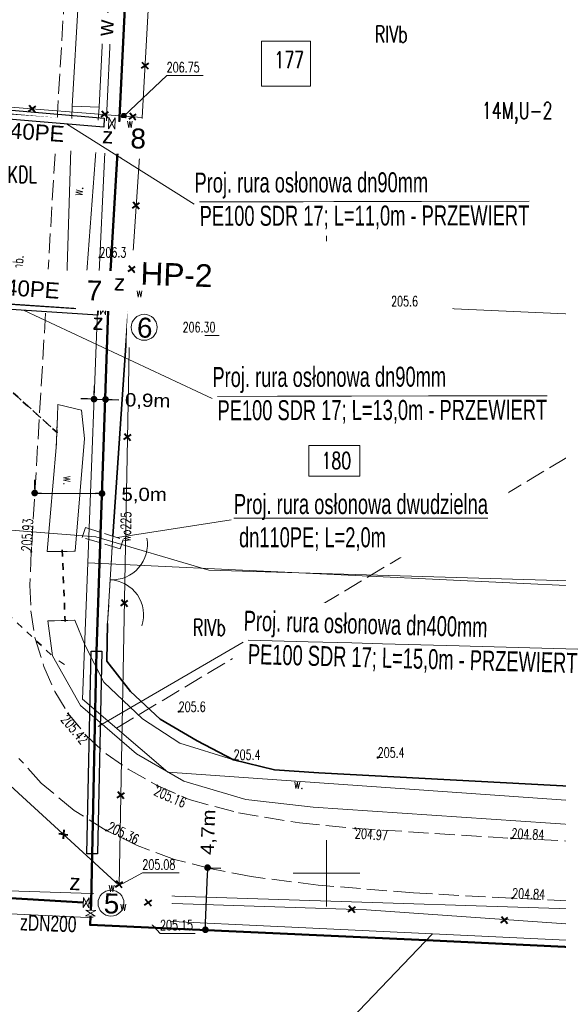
# Model space of a CAD drawing. Header units: metres. Extents: x 7496982 to 7497528, y 5603168 to 5605598.
# Tile 14 of 74: x 7497127 to 7497167, y 5603490 to 5603564. Entities that reach past the tile are written whole.
import ezdxf
from ezdxf.enums import TextEntityAlignment as Align

# ---------------------------------------------------------------- set-up
doc = ezdxf.new("R2010")
doc.units = ezdxf.units.M
doc.header["$MEASUREMENT"] = 0
for name, pattern in [('1', [0]), ('1_SUTP_A', [0]), ('1_SUWP', [0]), ('2_OTDN_A', [2, 1, -1]), ('2_OTKJ', [2, 1.5, -0.5]), ('2_OTKR', [0]), ('2_OTKR_A', [2, 1, -1]), ('2_OTKZ_A', [1, 0.5, -0.5]), ('2_OTOB', [2, 1, -1]), ('2_OTOF', [0]), ('2_OTOO', [0]), ('3', [1, 0.5, -0.5]), ('ACAD_ISO02W100', [15, 12, -3]), ('GDE', [0]), ('GUK', [2, 1.5, -0.5])]:
    doc.linetypes.add(name, pattern=pattern)
doc.layers.get('0').update_dxf_attribs({"color": 250, "linetype": 'CONTINUOUS', "lineweight": 100})
doc.layers.get('Defpoints').update_dxf_attribs({"linetype": 'CONTINUOUS'})
for name, color, linetype, lineweight in [('! IS_opis woda', 7, 'CONTINUOUS', 9), ('! IS_woda', 5, 'CONTINUOUS', 50), ('! r.o.', 7, 'CONTINUOUS', 30), ('!!_IS_Woda', 5, 'CONTINUOUS', 50), ('!_gaz', 40, 'CONTINUOUS', 40), ('!COPIS', 7, 'CONTINUOUS', 15), ('2_granice działek', 6, 'CONTINUOUS', 20), ('_MAPA_L_0', 7, '1', 18), ('COPIS', 7, 'CONTINUOUS', 13), ('EDZPD_L_0', 3, 'GDE', 18), ('EDZTD_T_0', 3, 'CONTINUOUS', 18), ('EKLPK_L_0', 90, 'GUK', 18), ('EKLTK_T_0', 90, 'CONTINUOUS', 25), ('EUZPU_L_3_L_0', 7, '1', 0), ('OTD_L_12', 7, '2_OTDN_A', 18), ('OTK_E_T_0', 7, 'CONTINUOUS', 0), ('OTK_E_T_4', 7, 'CONTINUOUS', 0), ('OTK_L_0', 7, '2_OTKJ', 18), ('OTK_L_5', 7, '2_OTKR_A', 18), ('OTK_L_8', 7, '2_OTKZ_A', 35), ('OTO_L_0', 7, '2_OTOO', 35), ('OTO_L_1', 7, '2_OTOB', 18), ('OTO_L_2', 7, '2_OTOF', 18), ('OTR_T_0', 7, 'CONTINUOUS', 18), ('OTR_T_1', 7, 'CONTINUOUS', 18), ('PLAN_T_0', 214, 'CONTINUOUS', 30), ('SDRPT_L_0_L_0', 7, '1', 0), ('SUTP_L_0', 30, '1_SUTP_A', 18), ('SUW_E_T_2', 5, 'CONTINUOUS', 0), ('SUW_T_2', 5, 'CONTINUOUS', 18), ('SUW_T_5', 5, 'CONTINUOUS', 18), ('SUWP_E_T_0', 5, 'CONTINUOUS', 0), ('SUWP_L_0', 5, '1_SUWP', 18), ('SUWR_T_0', 5, 'CONTINUOUS', 18), ('SZOPO_L_0_L_0', 171, '1', 0)]:
    doc.layers.add(name, color=color, linetype=linetype, lineweight=lineweight)
doc.layers.add('view', color=7, linetype='CONTINUOUS')
doc.styles.add('ARIAL', font='arial.ttf', dxfattribs={"width": 0.8})
doc.styles.add('R', font='arial.ttf')
doc.styles.add('RD', font='arial.ttf', dxfattribs={"width": 1.1})
doc.styles.get("Standard").update_dxf_attribs({"font": 'Simplex.SHX', "width": 0.75})
doc.dimstyles.get("Standard").update_dxf_attribs({"dimtxt": 1, "dimasz": 1, "dimexe": 1, "dimexo": 1, "dimgap": 1, "dimtad": 1, "dimtxsty": 'Standard', "dimcen": 2.5, "dimadec": 0, "dimazin": 0, "dimtfac": 1, "dimtmove": 0, "dimatfit": 3, "dimfxl": 1, "dimarcsym": 0})

# ---------------------------------------------------------------- blocks, each defined once
blk = doc.blocks.new('1_SUWH')
at = {"linetype": 'Continuous'}
for p, q in [((0, 1), (-0.35355, 0.64645)), ((0, 1), (0.35355, 0.64645)), ((0, 0.5), (0, 1))]:
    blk.add_line(p, q, dxfattribs=at)
blk.add_circle((0, 0), 0.5, dxfattribs=at)
blk = doc.blocks.new('1_SUWW')
at = {"linetype": 'Continuous'}
for radius in [0.2, 0.175, 0.15, 0.125, 0.1, 0.075, 0.05, 0.025, 0.00715]:
    blk.add_circle((0, 0), radius, dxfattribs=at)
blk = doc.blocks.new('1_SUPS')
at = {"linetype": 'Continuous'}
blk.add_circle((0, 0), 0.0625, dxfattribs=at)
blk = doc.blocks.new('2_OTRS')
at = {"linetype": 'Continuous'}
blk.add_circle((0, 0), 0.045, dxfattribs=at)
blk = doc.blocks.new('2_OTRN')
at = {"linetype": 'Continuous'}
blk.add_circle((0, 0), 0.045, dxfattribs=at)
blk = doc.blocks.new('Hydrant_P-Poż_215')
at = {"layer": 'view', "color": 5, "linetype": 'Continuous', "const_width": 0.005}
for points in [[(0.12, 0.03, 1.579272), (-0.05, -0.11)], [(0.05, -0.11, 0.219529), (0.11, -0.03)]]:
    blk.add_lwpolyline(points, format="xyb", dxfattribs=at)
blk.add_lwpolyline([(-0.1, 0, 1), (0.1, 0, 1)], format="xyb", close=True, dxfattribs=at)
for points in [[(0.1, 0.03), (0.13, 0.03)], [(0.1, 0.03), (0.1, -0.03)], [(0.1, 0.01), (0.1, 0.01)], [(0.13, -0.03), (0.13, 0.03)], [(-0.05, -0.09), (-0.05, -0.15)], [(0.05, -0.15), (-0.05, -0.15)], [(0.05, -0.09), (0.05, -0.15)], [(0.1, -0.01), (0.1, -0.01)], [(0.1, -0.03), (0.13, -0.03)]]:
    blk.add_lwpolyline(points, dxfattribs=at)
blk = doc.blocks.new('krzyż')
at = {"layer": '!_gaz', "color": 1, "linetype": 'ByBlock'}
for points in [[(-0.49, 0.45), (0.49, -0.45)], [(-0.43, -0.58), (0.4, 0.54)]]:
    blk.add_lwpolyline(points, dxfattribs=at)
blk = doc.blocks.new('_Dot')
at = {"color": 0, "linetype": 'ByBlock', "lineweight": -2}
blk.add_line((-0.5, 0), (-1, 0), dxfattribs=at)
at = {"color": 0, "linetype": 'ByBlock', "const_width": 0.5}
blk.add_lwpolyline([(-0.25, 0, 1), (0.25, 0, 1)], format="xyb", close=True, dxfattribs=at)
blk = doc.blocks.new('*D601')
at = {"layer": '!COPIS', "color": 0, "lineweight": -2, "transparency": 16777216}
for p, q in [((7497141.323, 5603500.42), (7497142.053, 5603500.394)), ((7497140.909, 5603496.26), (7497141.037, 5603499.93)), ((7497141.16, 5603495.751), (7497141.891, 5603495.726))]:
    blk.add_line(p, q, dxfattribs=at)
at = {"layer": 'Defpoints', "color": 0, "transparency": 16777216}
for p in [(7497141.023, 5603500.43), (7497141.054, 5603500.429), (7497140.861, 5603495.762)]:
    blk.add_point(p, dxfattribs=at)
at = {"layer": '!COPIS', "color": 0, "lineweight": -2, "transparency": 16777216, "xscale": 0.5, "yscale": 0.5, "zscale": 0.5}
for p, rotation in [((7497141.054, 5603500.429), 88.00232951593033), ((7497140.891, 5603495.761), 268.0023295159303)]:
    blk.add_blockref('_Dot', p, dxfattribs=dict(at, rotation=rotation))
at = {"layer": '!COPIS', "color": 0, "transparency": 16777216, "insert": (7497141.172, 5603503.09), "char_height": 1, "attachment_point": 5, "rotation": 88.00233, "style": 'RD'}
blk.add_mtext('4,7m', dxfattribs=at)
blk = doc.blocks.new('*D602')
at = {"layer": '!COPIS', "color": 0, "lineweight": -2, "transparency": 16777216}
for p, q in [((7497128.057, 5603528.861), (7497128.062, 5603529.574)), ((7497133.118, 5603528.824), (7497133.123, 5603529.536)), ((7497128.555, 5603528.57), (7497132.616, 5603528.54))]:
    blk.add_line(p, q, dxfattribs=at)
at = {"layer": 'Defpoints', "color": 0, "transparency": 16777216}
for p in [(7497128.055, 5603528.561), (7497133.116, 5603528.537), (7497133.116, 5603528.524)]:
    blk.add_point(p, dxfattribs=at)
at = {"layer": '!COPIS', "color": 0, "lineweight": -2, "transparency": 16777216, "xscale": 0.5, "yscale": 0.5, "zscale": 0.5}
for p, rotation in [((7497128.055, 5603528.574), 179.5779526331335), ((7497133.116, 5603528.537), 359.5779526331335)]:
    blk.add_blockref('_Dot', p, dxfattribs=dict(at, rotation=rotation))
at = {"layer": '!COPIS', "color": 0, "transparency": 16777216, "insert": (7497136.284, 5603528.382), "char_height": 1, "attachment_point": 5, "rotation": 359.57795, "style": 'RD'}
blk.add_mtext('5,0m', dxfattribs=at)
blk = doc.blocks.new('*D603')
at = {"layer": '!COPIS', "color": 0, "lineweight": -2, "transparency": 16777216}
for p, q in [((7497132.523, 5603535.916), (7497132.542, 5603536.628)), ((7497133.389, 5603535.892), (7497133.409, 5603536.604)), ((7497132.015, 5603535.642), (7497131.515, 5603535.656)), ((7497132.515, 5603535.628), (7497133.381, 5603535.604)), ((7497133.881, 5603535.59), (7497134.381, 5603535.576))]:
    blk.add_line(p, q, dxfattribs=at)
at = {"layer": 'Defpoints', "color": 0, "transparency": 16777216}
for p in [(7497132.514, 5603535.616), (7497133.381, 5603535.604), (7497133.381, 5603535.592)]:
    blk.add_point(p, dxfattribs=at)
at = {"layer": '!COPIS', "color": 0, "lineweight": -2, "transparency": 16777216, "xscale": 0.5, "yscale": 0.5, "zscale": 0.5}
for p, rotation in [((7497132.515, 5603535.628), 358.4099046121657), ((7497133.381, 5603535.604), 178.4099046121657)]:
    blk.add_blockref('_Dot', p, dxfattribs=dict(at, rotation=rotation))
at = {"layer": '!COPIS', "color": 0, "transparency": 16777216, "insert": (7497136.549, 5603535.45), "char_height": 1, "attachment_point": 5, "rotation": 358.4099, "style": 'RD'}
blk.add_mtext('0,9m', dxfattribs=at)

msp = doc.modelspace()

# ---------------------------------------------------------------- linework, layer by layer
at = {"layer": '! IS_woda', "linetype": 'Continuous'}
for p, q in [((7497119.98062, 5603543.19563), (7497133.01917, 5603542.33013)), ((7497133.40373, 5603542.31064), (7497133.59126, 5603542.29841))]:
    msp.add_line(p, q, dxfattribs=at)
for points in [[(7497147.76083, 5603771.94982), (7497145.76374, 5603735.80312), (7497144.58763, 5603714.51579), (7497143.71332, 5603698.69106), (7497140.85149, 5603661.7902), (7497139.68513, 5603646.83581), (7497139.35811, 5603641.75847), (7497138.13267, 5603621.9728), (7497137.25446, 5603604.60623), (7497137.09866, 5603602.43843), (7497136.81567, 5603598.4502), (7497136.68719, 5603596.56425), (7497135.66825, 5603581.99088), (7497134.41033, 5603556.29013), (7497133.59126, 5603542.29841), (7497132.93746, 5603523.28719), (7497132.71234, 5603516.66765), (7497132.61337, 5603512.2579), (7497132.29701, 5603497.77358), (7497132.2697, 5603497.21378)], [(7497133.61732, 5603556.35906), (7497121.55113, 5603557.40865), (7497120.99439, 5603557.98809)], [(7497134.41033, 5603556.29013), (7497134.09408, 5603556.31773)], [(7497122.76209, 5603509.72546), (7497124.19939, 5603507.36802), (7497125.84179, 5603498.16158), (7497131.70806, 5603497.80776)], [(7497132.24921, 5603496.79395), (7497132.21671, 5603496.12775), (7497157.50043, 5603494.97128), (7497189.31155, 5603493.46162), (7497231.38314, 5603491.46502), (7497250.17806, 5603490.46726), (7497281.33791, 5603487.9699), (7497299.19608, 5603486.30762), (7497299.39465, 5603486.28645), (7497299.39465, 5603486.28645), (7497300.10499, 5603495.72111), (7497312.69704, 5603494.93337), (7497327.74528, 5603493.97238), (7497328.56999, 5603498.67649), (7497370.51153, 5603497.31123), (7497370.51497, 5603491.23723), (7497370.51497, 5603480.45582), (7497370.6311, 5603480.01695), (7497392.82397, 5603396.85646)], [(7497132.12769, 5603497.78081), (7497132.29701, 5603497.77358)]]:
    msp.add_lwpolyline(points, dxfattribs=at)
at = {"layer": '! r.o.', "ltscale": 0.08}
for points in [[(7497120.1614, 5603543.5491), (7497132.85595, 5603542.72752), (7497132.80198, 5603541.93692), (7497120.09784, 5603542.75376)], [(7497131.97713, 5603501.46016), (7497132.29789, 5603516.68329), (7497133.09138, 5603516.68954), (7497132.77708, 5603501.46393)]]:
    msp.add_lwpolyline(points, close=True, dxfattribs=at)
at = {"layer": '!!_IS_Woda', "lineweight": 13}
for points in [[(7497133.031, 5603542.67237), (7497133.39059, 5603541.97337), (7497133.4139, 5603542.64778), (7497133.00768, 5603541.99796)], [(7497131.72084, 5603498.17731), (7497132.11491, 5603497.41126), (7497132.14047, 5603498.15036), (7497131.69529, 5603497.43821)]]:
    msp.add_lwpolyline(points, close=True, dxfattribs=at)
at = {"layer": '2_granice działek', "linetype": 'Continuous', "lineweight": 0}
for points in [[(7497145.10164, 5603562.53221), (7497148.80063, 5603562.53221), (7497148.80063, 5603559.14767), (7497145.10164, 5603559.14767)], [(7497148.67357, 5603532.15262), (7497152.50518, 5603532.15262), (7497152.50518, 5603529.84155), (7497148.67357, 5603529.84155)]]:
    msp.add_lwpolyline(points, close=True, dxfattribs=at)
at = {"layer": '_MAPA_L_0', "linetype": '1'}
for p, q in [((7497150, 5603547.5), (7497150, 5603552.5)), ((7497147.5, 5603550), (7497152.5, 5603550)), ((7497150, 5603497.5), (7497150, 5603502.5)), ((7497147.5, 5603500), (7497152.5, 5603500))]:
    msp.add_line(p, q, dxfattribs=at)
at = {"layer": 'COPIS', "color": 1, "linetype": 'ACAD_ISO02W100', "ltscale": 0.1}
msp.add_lwpolyline([(7497134.46955, 5603524.39047), (7497131.62748, 5603525.24351), (7497131.8778, 5603525.98271), (7497134.70502, 5603525.08582), (7497134.46955, 5603524.39047)], dxfattribs=at)
at = {"layer": 'EDZPD_L_0', "linetype": 'GDE'}
for p, q in [((7497134.72, 5603583.09), (7497132.82, 5603543.62)), ((7497132.82, 5603543.62), (7497132.04, 5603523.33)), ((7497356.71, 5603533.48), (7497132.82, 5603543.62)), ((7497132.04, 5603523.33), (7497131.65, 5603513.08)), ((7497340.65, 5603513.38), (7497132.04, 5603523.33)), ((7497131.65, 5603513.08), (7497138.06, 5603507.61)), ((7497380.13, 5603490.56), (7497138.06, 5603507.61)), ((7497138.06, 5603507.61), (7497318.43, 5603494.9)), ((7497124.54, 5603498.74), (7497380.13, 5603490.56)), ((7497157.96, 5603495.45), (7497126.2, 5603496.96)), ((7497088.77944, 5603423.38716), (7497157.96, 5603495.45)), ((7497157.96, 5603495.45), (7497189.77, 5603493.94))]:
    msp.add_line(p, q, dxfattribs=at)
at = {"layer": 'EKLPK_L_0', "linetype": 'GUK'}
msp.add_line((7497134.19879, 5603510.90498), (7497184.76453, 5603541.26743), dxfattribs=at)
at = {"layer": 'EUZPU_L_3_L_0', "linetype": '1'}
for p, q in [((7497129.77, 5603534.33), (7497129.8, 5603535.22)), ((7497129.8, 5603535.22), (7497131.57, 5603534.81)), ((7497131.57, 5603534.81), (7497131.81, 5603532.66))]:
    msp.add_line(p, q, dxfattribs=at)
at = {"layer": 'OTD_L_12', "linetype": '2_OTDN_A'}
for p, q in [((7497129.77, 5603534.33), (7497129.67, 5603531.99)), ((7497128.99, 5603524.17), (7497131.11, 5603524.2)), ((7497129.05, 5603518.96), (7497131.07, 5603519.02))]:
    msp.add_line(p, q, dxfattribs=at)
at = {"layer": 'OTK_L_0', "linetype": '2_OTKJ'}
for p, q in [((7497130.3, 5603566.05), (7497127.8, 5603524.16)), ((7497127.8, 5603524.16), (7497127.7, 5603521.66)), ((7497127.7, 5603521.66), (7497127.77, 5603519.73)), ((7497127.77, 5603519.73), (7497128.09, 5603517.65)), ((7497128.09, 5603517.65), (7497128.74, 5603515.54)), ((7497128.74, 5603515.54), (7497129.56, 5603513.67)), ((7497129.56, 5603513.67), (7497130.56, 5603512.01)), ((7497130.56, 5603512.01), (7497131.93, 5603510.35)), ((7497131.93, 5603510.35), (7497133.42, 5603508.99)), ((7497133.42, 5603508.99), (7497135.08, 5603507.83)), ((7497128.54, 5603506.78), (7497126.87, 5603508.64)), ((7497135.08, 5603507.83), (7497137.26, 5603506.6)), ((7497131.03, 5603504.73), (7497128.54, 5603506.78)), ((7497137.26, 5603506.6), (7497139.66, 5603505.54)), ((7497139.66, 5603505.54), (7497143.37, 5603504.55)), ((7497133.43, 5603503.23), (7497131.03, 5603504.73)), ((7497143.37, 5603504.55), (7497147.97, 5603503.79)), ((7497147.97, 5603503.79), (7497152.17, 5603503.38)), ((7497135.75, 5603502.1), (7497133.43, 5603503.23)), ((7497152.17, 5603503.38), (7497163.89, 5603502.63)), ((7497163.89, 5603502.63), (7497193.9, 5603501.18)), ((7497138.56, 5603501.05), (7497135.75, 5603502.1)), ((7497141.34, 5603500.34), (7497138.56, 5603501.05)), ((7497144.34, 5603499.75), (7497141.34, 5603500.34)), ((7497149.36, 5603499.12), (7497144.34, 5603499.75)), ((7497156.53, 5603498.53), (7497149.36, 5603499.12)), ((7497163.95, 5603498.13), (7497156.53, 5603498.53)), ((7497194.08, 5603496.68), (7497163.95, 5603498.13))]:
    msp.add_line(p, q, dxfattribs=at)
at = {"layer": 'OTK_L_5', "linetype": '2_OTKR'}
for p, q in [((7497130.87325, 5603557.63888), (7497133.0295, 5603595.06886)), ((7497134.71232, 5603594.90468), (7497132.91356, 5603557.57345)), ((7497130.47258, 5603544.71886), (7497130.87325, 5603557.63888)), ((7497130.87325, 5603557.63888), (7497132.91356, 5603557.57345)), ((7497131.91406, 5603544.54531), (7497132.91356, 5603557.57345)), ((7497131.91406, 5603544.54531), (7497130.47258, 5603544.71886)), ((7497129.77, 5603534.33), (7497129.8, 5603535.22)), ((7497129.8, 5603535.22), (7497131.57, 5603534.81)), ((7497131.57, 5603534.81), (7497131.81, 5603532.66)), ((7497129.67, 5603531.99), (7497129.77, 5603534.33)), ((7497131.81, 5603532.66), (7497131.11, 5603524.2)), ((7497128.99, 5603524.17), (7497129.67, 5603531.99)), ((7497131.11, 5603524.2), (7497128.99, 5603524.17)), ((7497129.05, 5603518.96), (7497131.07, 5603519.02)), ((7497129.39, 5603516.33), (7497129.05, 5603518.96)), ((7497131.07, 5603519.02), (7497131.86, 5603517.11)), ((7497131.86, 5603517.11), (7497133.26, 5603514.37)), ((7497131.5, 5603512.61), (7497129.39, 5603516.33)), ((7497133.26, 5603514.37), (7497136.15, 5603511.6)), ((7497135.72, 5603508.97), (7497131.5, 5603512.61)), ((7497136.15, 5603511.6), (7497138.97, 5603509.78)), ((7497138.97, 5603509.78), (7497143.01, 5603508.54)), ((7497139.26, 5603506.93), (7497135.72, 5603508.97)), ((7497143.01, 5603508.54), (7497146.08, 5603507.77)), ((7497146.08, 5603507.77), (7497149.42, 5603507.55)), ((7497149.42, 5603507.55), (7497181.12, 5603505.88)), ((7497143.94, 5603505.54), (7497139.26, 5603506.93)), ((7497148.99, 5603504.98), (7497143.94, 5603505.54)), ((7497180.53, 5603502.83), (7497148.99, 5603504.98))]:
    msp.add_line(p, q, dxfattribs=at)
at = {"layer": 'OTK_L_8', "linetype": '2_OTKZ_A'}
for p, q in [((7497129.77, 5603533.09), (7497122.96, 5603539.25)), ((7497130.13, 5603524.31), (7497130.34, 5603518.91)), ((7497123.0862, 5603522.23684), (7497129.58661, 5603516.15033))]:
    msp.add_line(p, q, dxfattribs=at)
at = {"layer": 'OTO_L_0', "linetype": '2_OTOO'}
for p, q in [((7497135.11, 5603542.6), (7497136.66, 5603543.32)), ((7497136.66, 5603543.32), (7497154.86, 5603542.61)), ((7497133.93, 5603525.34), (7497135.11, 5603542.6)), ((7497133.49, 5603515.95), (7497133.54, 5603518.76)), ((7497135.25, 5603513.66), (7497133.49, 5603515.95)), ((7497137.48, 5603511.58), (7497135.25, 5603513.66)), ((7497140.28, 5603509.96), (7497137.48, 5603511.58)), ((7497143.01, 5603508.54), (7497140.28, 5603509.96)), ((7497146.08, 5603507.77), (7497143.01, 5603508.54)), ((7497149.42, 5603507.55), (7497146.08, 5603507.77)), ((7497181.12, 5603505.88), (7497149.42, 5603507.55))]:
    msp.add_line(p, q, dxfattribs=at)
at = {"layer": 'OTO_L_1', "linetype": '2_OTOB'}
msp.add_line((7497133.86065, 5603524.15052), (7497133.54, 5603518.76), dxfattribs=at)
at = {"layer": 'OTO_L_2', "linetype": '2_OTOF'}
msp.add_line((7497133.93, 5603525.34), (7497133.86065, 5603524.15052), dxfattribs=at)
at = {"layer": 'SDRPT_L_0_L_0', "linetype": '3'}
for p, q in [((7497122.96, 5603539.25), (7497129.77, 5603533.09)), ((7497129.77, 5603534.33), (7497129.68, 5603531.98)), ((7497128.99, 5603524.17), (7497131.11, 5603524.2)), ((7497130.13, 5603524.31), (7497130.34, 5603518.91)), ((7497129.05, 5603518.96), (7497131.07, 5603519.02)), ((7497130.3, 5603515.69), (7497129.58661, 5603516.15033))]:
    msp.add_line(p, q, dxfattribs=at)
at = {"layer": 'SUTP_L_0', "linetype": '1_SUTP_A'}
for p, q in [((7497132.658, 5603525.274), (7497121.838, 5603526.14)), ((7497141.156, 5603522.786), (7497132.658, 5603525.274)), ((7497198.403, 5603521.05), (7497141.156, 5603522.786))]:
    msp.add_line(p, q, dxfattribs=at)
at = {"layer": 'SUWP_L_0', "linetype": '1_SUWP'}
for p, q in [((7497136.14245, 5603556.79904), (7497138.31454, 5603596.88107)), ((7497134.75997, 5603556.89536), (7497113.16, 5603558.61)), ((7497134.75997, 5603556.89536), (7497136.14245, 5603556.79904)), ((7497135.22878, 5603543.39248), (7497136.14245, 5603556.79904)), ((7497134.88517, 5603543.44395), (7497134.35502, 5603543.52336)), ((7497134.41517, 5603499.0883), (7497135.22878, 5603543.39248)), ((7497135.22878, 5603543.39248), (7497134.88517, 5603543.44395)), ((7497122.72896, 5603509.7557), (7497134.41517, 5603499.0883)), ((7497135.36669, 5603497.83922), (7497134.41517, 5603499.0883)), ((7497135.36669, 5603497.83922), (7497153.009, 5603497.25821)), ((7497153.009, 5603497.25821), (7497185.15645, 5603495.00104))]:
    msp.add_line(p, q, dxfattribs=at)
at = {"layer": 'SUWR_T_0', "linetype": 'Continuous', "lineweight": 0}
for p, q in [((7497134.75997, 5603556.89536), (7497137.98169, 5603559.93607)), ((7497137.98169, 5603559.93607), (7497140.7231, 5603559.93607)), ((7497134.88517, 5603543.44395), (7497139.1739, 5603540.40286)), ((7497139.1739, 5603540.40286), (7497141.91531, 5603540.40286)), ((7497134.41517, 5603499.0883), (7497136.15363, 5603500.03001)), ((7497136.15363, 5603500.03001), (7497138.92218, 5603500.03001)), ((7497135.3667, 5603497.83922), (7497137.48353, 5603495.48124)), ((7497137.48353, 5603495.48124), (7497140.11636, 5603495.48124))]:
    msp.add_line(p, q, dxfattribs=at)
at = {"layer": 'SZOPO_L_0_L_0', "linetype": '1'}
msp.add_line((7497133.93, 5603525.34), (7497133.54, 5603518.76), dxfattribs=at)
for centre, radius, start, end in [((7497133.86008, 5603524.71932), 2.67225, 267.3172673, 10.1059311), ((7497133.61564, 5603519.43392), 2.6188, 341.6212495, 87.3876235)]:
    msp.add_arc(centre, radius, start, end, dxfattribs=at)

# ---------------------------------------------------------------- block references
at = {"layer": '!_gaz', "linetype": 'ByBlock', "transparency": 33554687, "xscale": 0.5, "yscale": 0.5, "zscale": 0.5}
for p, rotation in [((7497136.36575, 5603560.68077), 77.69848993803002), ((7497135.67465, 5603550.17456), 77.69848993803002), ((7497135.03352, 5603532.77534), 77.69848993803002), ((7497134.79557, 5603520.29655), 77.69848993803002), ((7497134.52622, 5603505.86625), 77.69848993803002), ((7497130.20821, 5603502.91644), 212.5630380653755), ((7497151.90143, 5603497.29506), 77.69848993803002), ((7497163.37498, 5603496.48348), 77.69848993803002)]:
    msp.add_blockref('krzyż', p, dxfattribs=dict(at, rotation=rotation))
at = {"layer": 'OTR_T_0', "rotation": 86.8745593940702}
for p in [(7497127.8, 5603524.16), (7497130.56, 5603512.01), (7497137.26, 5603506.6), (7497133.43, 5603503.23), (7497152.17, 5603503.38), (7497163.89, 5603502.63), (7497163.95, 5603498.13)]:
    msp.add_blockref('2_OTRS', p, dxfattribs=at)
at = {"layer": 'OTR_T_1'}
for p in [(7497132.92502, 5603546.28004), (7497154.86, 5603542.61), (7497138.87974, 5603512.14472), (7497143.01, 5603508.54), (7497153.84293, 5603508.69698)]:
    msp.add_blockref('2_OTRN', p, dxfattribs=at)
at = {"layer": 'SUW_T_2'}
msp.add_blockref('1_SUWH', (7497134.35502, 5603543.52336), dxfattribs=at)
at = {"layer": 'SUW_T_5'}
for p in [(7497134.75997, 5603556.89536), (7497134.88517, 5603543.44395), (7497134.41517, 5603499.0883), (7497135.36669, 5603497.83922)]:
    msp.add_blockref('1_SUWW', p, dxfattribs=at)
at = {"layer": 'SUWR_T_0'}
for p in [(7497134.75997, 5603556.89536), (7497134.88517, 5603543.44395), (7497134.41517, 5603499.0883), (7497135.36669, 5603497.83922)]:
    msp.add_blockref('1_SUPS', p, dxfattribs=at)

# ---------------------------------------------------------------- texts
at = {"layer": '! IS_opis woda', "lineweight": 9, "style": 'R'}
for p in [(7497133.99748, 5603543.79848), (7497132.38502, 5603540.84064), (7497130.64935, 5603498.75201)]:
    msp.add_text('z', height=1.2, rotation=358, dxfattribs=at).set_placement(p)
at = {"layer": '! IS_opis woda', "lineweight": 9, "style": 'R', "width": 0.7}
msp.add_text('zDN200', height=1.2, rotation=358, dxfattribs=at).set_placement((7497126.93912, 5603495.71599))
at = {"layer": 'EDZTD_T_0', "width": 0.7}
for s, p in [('177', (7497146.0667, 5603561.74672)), ('180', (7497149.61252, 5603531.63494))]:
    msp.add_text(s, height=1.25001, dxfattribs=at).set_placement(p, align=Align.TOP_LEFT)
at = {"layer": 'EKLTK_T_0', "width": 0.7}
for p in [(7497153.63059, 5603563.67814), (7497150.02238, 5603537.05753), (7497139.9546, 5603519.10121)]:
    msp.add_text('RIVb', height=1.25001, dxfattribs=at).set_placement(p, align=Align.TOP_LEFT)
at = {"layer": 'OTK_E_T_0', "lineweight": 9, "width": 0.7}
msp.add_text('j.mb.', height=0.75, rotation=84.2290632, dxfattribs=at).set_placement((7497126.86552, 5603545.56171), align=Align.MIDDLE)
at = {"layer": 'OTK_E_T_4', "lineweight": 9, "width": 0.7}
msp.add_text('w.', height=0.75, rotation=82.4053481, dxfattribs=at).set_placement((7497131.66471, 5603551.21456), align=Align.CENTER)
for rotation, p in [(268.6360702, (7497130.59, 5603529.5149)), (356.185925, (7497147.90948, 5603506.7274))]:
    msp.add_text('w.', height=0.75, rotation=rotation, dxfattribs=at).set_placement(p, align=Align.MIDDLE)
at = {"layer": 'OTR_T_0', "lineweight": 9, "width": 0.7}
for s, rotation, p in [('205.93', 86.8745594, (7497127.8, 5603524.16)), ('205.36', 334.0307243, (7497133.43, 5603503.23)), ('204.84', 357.370016, (7497163.89, 5603502.63)), ('204.84', 357.8107598, (7497163.95, 5603498.13))]:
    msp.add_text(s, height=0.75, rotation=rotation, dxfattribs=at).set_placement(p)
for s, rotation, p in [('205.42', 309.5328968, (7497130.56, 5603512.01)), ('205.16', 336.3597232, (7497137.26, 5603506.6)), ('204.97', 356.3582422, (7497152.17, 5603503.38))]:
    msp.add_text(s, height=0.75, rotation=rotation, dxfattribs=at).set_placement(p, align=Align.TOP_LEFT)
at = {"layer": 'OTR_T_1', "lineweight": 9, "width": 0.7}
for s, p in [('206.3', (7497132.92502, 5603546.28004)), ('205.6', (7497154.86, 5603542.61)), ('205.6', (7497138.87974, 5603512.14472)), ('205.4', (7497143.01, 5603508.54)), ('205.4', (7497153.84293, 5603508.69698))]:
    msp.add_text(s, height=0.75, dxfattribs=at).set_placement(p)
at = {"layer": 'PLAN_T_0', "width": 0.7}
for s, p in [('14M,U-2', (7497161.67576, 5603556.68859)), ('KDL', (7497126.01255, 5603551.88122))]:
    msp.add_text(s, height=1.25, dxfattribs=at).set_placement(p)
at = {"layer": 'SUW_E_T_2', "lineweight": 9, "width": 0.7}
for p in [(7497134.96709, 5603556.00887), (7497135.68924, 5603543.27814), (7497133.59528, 5603498.61984), (7497134.47178, 5603497.17942)]:
    msp.add_text('w', height=0.75, dxfattribs=at).set_placement(p)
at = {"layer": 'SUWP_E_T_0', "lineweight": 9, "width": 0.7}
msp.add_text('wo225', height=0.75, rotation=88.9479316, dxfattribs=at).set_placement((7497134.91011, 5603526.03955), align=Align.MIDDLE)
at = {"layer": 'SUWR_T_0', "lineweight": 9, "width": 0.7}
for s, p in [('206.75', (7497137.98169, 5603560.18607)), ('206.30', (7497139.1739, 5603540.65286)), ('205.08', (7497136.15363, 5603500.28001)), ('205.15', (7497137.48353, 5603495.73124))]:
    msp.add_text(s, height=0.75, dxfattribs=at).set_placement(p)

# ---------------------------------------------------------------- dimensions: what is measured, and where the dimension line sits
at = {"layer": '!COPIS'}
for base, p1, p2, angle, text, picture, middle in [((7497133.38102, 5603535.60417), (7497132.51423, 5603535.61593), (7497133.38068, 5603535.59187), 358.4099046, '0,9m', '*D603', (7497136.54878, 5603535.44956)), ((7497133.11586, 5603528.53652), (7497128.05456, 5603528.56149), (7497133.11577, 5603528.52421), 359.5779526, '5,0m', '*D602', (7497136.28386, 5603528.38189)), ((7497141.05395, 5603500.42922), (7497140.8606, 5603495.76184), (7497141.02344, 5603500.43028), 88.0023295, '4,7m', '*D601', (7497141.17215, 5603503.09008))]:
    dim = msp.add_linear_dim(base=base, p1=p1, p2=p2, angle=angle, text=text, dimstyle='Standard', override={"dimasz": 0.5, "dimexo": 0.3, "dimtxsty": 'RD', "dimblk1": 'Dot', "dimblk2": 'Dot', "dimsah": 1, "dimtmove": 2}, dxfattribs=at)
    dim.commit()
    dim.dimension.update_dxf_attribs({"geometry": picture, "text_midpoint": middle, "dimtype": 161})

# ---------------------------------------------------------------- next in the draw order: texts
at = {"layer": '! IS_opis woda', "color": 7, "lineweight": 9, "insert": (7497132.74366, 5603562.9456), "char_height": 1.2, "attachment_point": 1, "rotation": 87.4263852, "style": 'R', "bg_fill": 2}
msp.add_mtext_dynamic_manual_height_columns('w - {\\fArial|b0|i0|c238|p34;dn225x20,5} PE100RC {\\fArial|b0|i0|c238|p34;PN16 }SDR11  ', width=34.9196507, gutter_width=12.5, heights=[0], dxfattribs=at)
at = {"layer": '! IS_opis woda', "lineweight": 9, "insert": (7497135.27862, 5603555.97781), "char_height": 1.5, "attachment_point": 1, "rotation": 358.3836035, "line_spacing_factor": 1.5, "style": 'R', "bg_fill": 2}
msp.add_mtext_dynamic_manual_height_columns('8', width=4.3403357, gutter_width=12.5, heights=[0], dxfattribs=at)
at = {"layer": '! IS_opis woda', "lineweight": 9, "attachment_point": 1, "style": 'R', "bg_fill": 2}
for s, width, insert, char_height, rotation in [('HP-2', 3.6849151, (7497136.04772, 5603545.93089), 1.7, 358), ('5', 4.3403357, (7497133.27343, 5603498.49895), 1.5, 358.3836035)]:
    msp.add_mtext_dynamic_manual_height_columns(s, width=width, gutter_width=12.5, heights=[0], dxfattribs=dict(at, insert=insert, char_height=char_height, rotation=rotation))
at = {"layer": '!COPIS', "ltscale": 5, "char_height": 1.5, "attachment_point": 1, "style": 'ARIAL', "bg_fill": 3, "box_fill_scale": 1.5, "bg_fill_color": 256, "bg_fill_transparency": 0}
for s, width, insert, rotation in [('{\\fArial Narrow|b0|i0|c238|p34;Proj. rura osłonowa dn90mm\\P\\O PE100 SDR 17; L=13,0m - PRZEWIERT}', 29.8894751, (7497141.41769, 5603538.03909), 0.1014038), ('{\\fArial Narrow|b0|i0|c238|p34;Proj. rura osłonowa dn400mm\\P\\O PE100 SDR 17; L=15,0m - PRZEWIERT}', 27.730714, (7497143.79678, 5603519.73752), 358.4269246)]:
    msp.add_mtext_dynamic_manual_height_columns(s, width=width, gutter_width=12.5, heights=[0], dxfattribs=dict(at, insert=insert, rotation=rotation))

# ---------------------------------------------------------------- next in the draw order: linework, layer by layer
at = {"layer": '! IS_opis woda', "lineweight": 9}
for centre, radius in [((7497135.75804, 5603555.17753), 0.99026), ((7497133.7921, 5603497.75977), 0.97546)]:
    msp.add_circle(centre, radius, dxfattribs=at)
at = {"layer": '!!_IS_Woda', "lineweight": 13}
msp.add_lwpolyline([(7497131.87244, 5603496.80846), (7497132.64003, 5603497.19951), (7497131.90104, 5603497.22798), (7497132.61142, 5603496.77999)], close=True, dxfattribs=at)
at = {"layer": '!COPIS', "ltscale": 5}
msp.add_lwpolyline([(7497132.83948, 5603511.02153), (7497143.73933, 5603517.36562)], dxfattribs=at)

# ---------------------------------------------------------------- next in the draw order: block references
at = {"layer": '!_gaz', "linetype": 'ByBlock', "transparency": 33554687, "xscale": 0.5, "yscale": 0.5, "zscale": 0.5, "rotation": 77.69848993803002}
for p in [(7497134.40085, 5603499.17486), (7497136.59614, 5603497.79338)]:
    msp.add_blockref('krzyż', p, dxfattribs=at)

# ---------------------------------------------------------------- next in the draw order: texts
at = {"layer": '! IS_opis woda', "lineweight": 9, "insert": (7497131.9817, 5603544.55506), "char_height": 1.5, "attachment_point": 1, "rotation": 358.3836035, "line_spacing_factor": 1.5, "style": 'R', "bg_fill": 2}
msp.add_mtext_dynamic_manual_height_columns('7', width=4.3403357, gutter_width=12.5, heights=[0], dxfattribs=at)
at = {"layer": '!COPIS', "ltscale": 5, "insert": (7497143.03908, 5603528.49791), "char_height": 1.5, "attachment_point": 1, "style": 'ARIAL', "bg_fill": 3, "box_fill_scale": 1.5, "bg_fill_color": 256, "bg_fill_transparency": 0}
msp.add_mtext_dynamic_manual_height_columns('{\\fArial Narrow|b0|i0|c238|p34;\\LProj. rura osłonowa dwudzielna \\l\\P dn110PE; L=2,0m }', width=19.8718961, gutter_width=12.5, heights=[0], dxfattribs=at)

# ---------------------------------------------------------------- next in the draw order: linework, layer by layer
at = {"layer": '! IS_opis woda', "lineweight": 9}
msp.add_circle((7497132.36854, 5603543.87866), 0.99026, dxfattribs=at)
at = {"layer": '!!_IS_Woda'}
for points in [[(7497133.63605, 5603543.04582), (7497133.68992, 5603543.04223)], [(7497134.17019, 5603543.02427), (7497134.87249, 5603542.99752)]]:
    msp.add_lwpolyline(points, dxfattribs=at)
at = {"layer": '!!_IS_Woda', "lineweight": 13}
msp.add_lwpolyline([(7497134.15314, 5603542.58973), (7497133.70822, 5603543.46582), (7497133.67468, 5603542.62297), (7497134.18669, 5603543.43258)], close=True, dxfattribs=at)
at = {"layer": '!COPIS', "ltscale": 5}
msp.add_lwpolyline([(7497134.2931, 5603525.23298), (7497142.83291, 5603526.56607)], dxfattribs=at)

# ---------------------------------------------------------------- next in the draw order: texts
at = {"layer": '! IS_opis woda', "color": 7, "lineweight": 9, "insert": (7497124.3799, 5603556.54355), "char_height": 1.2, "attachment_point": 1, "rotation": 356.1080498, "style": 'R', "bg_fill": 2}
msp.add_mtext_dynamic_manual_height_columns('{\\fArial|b0|i0|c238|p34;dn40}PE', width=34.9196507, gutter_width=12.5, heights=[0], dxfattribs=at)
at = {"layer": '! IS_opis woda', "lineweight": 9, "insert": (7497135.77127, 5603541.76492), "char_height": 1.5, "attachment_point": 1, "rotation": 358.3836035, "style": 'R', "bg_fill": 2}
msp.add_mtext_dynamic_manual_height_columns('6', width=4.3403357, gutter_width=12.5, heights=[0], dxfattribs=at)

# ---------------------------------------------------------------- next in the draw order: linework, layer by layer
at = {"layer": '! IS_opis woda', "lineweight": 9}
msp.add_circle((7497136.28995, 5603541.02574), 0.97546, dxfattribs=at)
at = {"layer": '! r.o.', "ltscale": 0.08}
msp.add_lwpolyline([(7497122.21701, 5603557.68625), (7497133.29102, 5603556.75001), (7497133.24801, 5603556.05488), (7497122.16442, 5603556.98638)], close=True, dxfattribs=at)
at = {"layer": '!!_IS_Woda', "lineweight": 13}
msp.add_lwpolyline([(7497133.63256, 5603556.78486), (7497134.08205, 5603555.9111), (7497134.11119, 5603556.75412), (7497133.60342, 5603555.94184)], close=True, dxfattribs=at)
for start, end in [(98.8044061, 278.8044061), (278.8044061, 98.8044061)]:
    msp.add_arc((7497134.8652, 5603542.99329, 0), 0.32652, start, end, dxfattribs=at)
at = {"layer": '!COPIS', "ltscale": 5}
msp.add_lwpolyline([(7497127.26634, 5603542.28835), (7497141.39769, 5603535.66613)], dxfattribs=at)

# ---------------------------------------------------------------- next in the draw order: block references
at = {"layer": '!!_IS_Woda', "lineweight": 13, "xscale": 0.6220800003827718, "yscale": 0.6220800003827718, "zscale": 0.6220800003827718, "rotation": 230.1069951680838}
msp.add_blockref('Hydrant_P-Poż_215', (7497134.87249, 5603542.99752, 0), dxfattribs=at)
at = {"layer": '!_gaz', "linetype": 'ByBlock', "transparency": 33554687, "xscale": 0.5, "yscale": 0.5, "zscale": 0.5, "rotation": 77.69848993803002}
for p in [(7497127.8637, 5603557.44273), (7497133.32624, 5603557.0191), (7497135.41948, 5603556.8589)]:
    msp.add_blockref('krzyż', p, dxfattribs=at)

# ---------------------------------------------------------------- next in the draw order: texts
at = {"layer": '! IS_opis woda', "lineweight": 9, "style": 'R'}
msp.add_text('z', height=1.2, rotation=358, dxfattribs=at).set_placement((7497133.10875, 5603554.85687))

# ---------------------------------------------------------------- next in the draw order: texts
at = {"layer": '! IS_opis woda', "color": 7, "lineweight": 9, "insert": (7497124.01709, 5603544.7681), "char_height": 1.2, "attachment_point": 1, "rotation": 356.1080498, "style": 'R', "bg_fill": 2}
msp.add_mtext_dynamic_manual_height_columns('{\\fArial|b0|i0|c238|p34;dn40}PE', width=34.9196507, gutter_width=12.5, heights=[0], dxfattribs=at)

# ---------------------------------------------------------------- next in the draw order: block references
at = {"layer": '!_gaz', "linetype": 'ByBlock', "transparency": 33554687, "xscale": 0.5, "yscale": 0.5, "zscale": 0.5, "rotation": 77.69848993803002}
for p in [(7497135.34296, 5603545.40038), (7497135.12019, 5603543.56711)]:
    msp.add_blockref('krzyż', p, dxfattribs=at)

# ---------------------------------------------------------------- next in the draw order: texts
at = {"layer": '!COPIS', "ltscale": 5, "insert": (7497140.0723, 5603552.64815), "char_height": 1.5, "attachment_point": 1, "rotation": 0.1014038, "style": 'ARIAL', "bg_fill": 3, "box_fill_scale": 1.5, "bg_fill_color": 256, "bg_fill_transparency": 0}
msp.add_mtext_dynamic_manual_height_columns('{\\fArial Narrow|b0|i0|c238|p34;Proj. rura osłonowa dn90mm\\P\\O PE100 SDR 17; L=11,0m - PRZEWIERT}', width=29.8894751, gutter_width=12.5, heights=[0], dxfattribs=at)

# ---------------------------------------------------------------- next in the draw order: linework, layer by layer
at = {"layer": '!COPIS', "ltscale": 5}
msp.add_lwpolyline([(7497130.4447, 5603556.30151), (7497140.0523, 5603550.2752)], dxfattribs=at)

# ---------------------------------------------------------------- next in the draw order: texts
at = {"layer": '! IS_opis woda', "color": 7, "lineweight": 9, "insert": (7497113.54323, 5603545.82716), "char_height": 1.2, "attachment_point": 1, "rotation": 356.1080498, "style": 'R', "bg_fill": 2}
msp.add_mtext_dynamic_manual_height_columns('{\\fArial|b0|i0|c238|p34;dn40}PE', width=34.9196507, gutter_width=12.5, heights=[0], dxfattribs=at)

doc.saveas('drawing.dxf')
